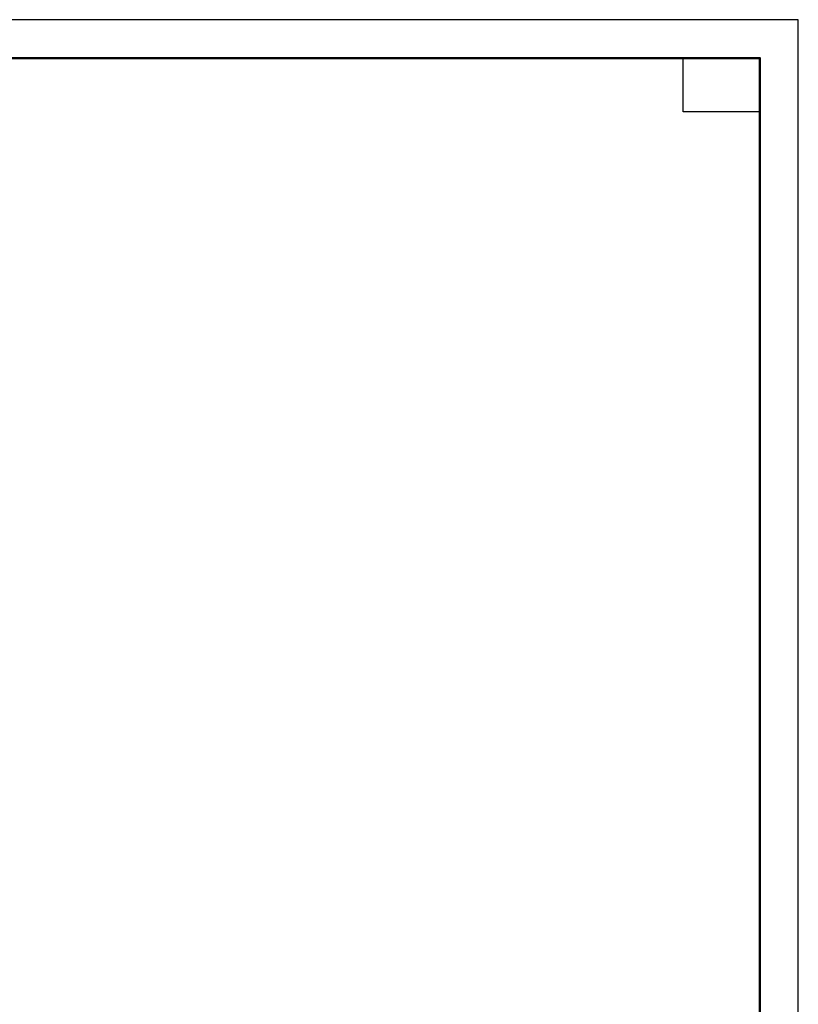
# Model space of a CAD drawing. Header units: millimetres. Extents: x 0 to 50400, y -244 to 35640.
# Tile 15 of 15: x 38232 to 50400, y 20252 to 35640. Entities that reach past the tile are written whole.
import ezdxf

# ---------------------------------------------------------------- set-up
doc = ezdxf.new("R2010")
doc.units = ezdxf.units.MM
doc.layers.add('Standard', color=7, linetype='Continuous', lineweight=25)

msp = doc.modelspace()

# ---------------------------------------------------------------- linework, layer by layer
at = {"layer": 'Standard', "color": 7, "linetype": 'Continuous', "lineweight": 35, "transparency": 33554687}
for p, q in [((49800, 33120), (49800, 24600)), ((49800, 32640), (49800, 24120))]:
    msp.add_line(p, q, dxfattribs=at)
at = {"layer": 'Standard', "color": 7, "linetype": 'Continuous', "lineweight": 50, "transparency": 33554687}
msp.add_line((49800, 32520), (49800, 27840), dxfattribs=at)
at = {"layer": 'Standard', "color": 7, "linetype": 'Continuous', "lineweight": 25, "transparency": 33554687}
for points in [[(0, 0), (50400, 0), (50400, 35640), (0, 35640), (0, 0)], [(49800, 35040), (49800, 34200), (48600, 34200), (48600, 35040), (49800, 35040)]]:
    msp.add_lwpolyline(points, close=True, dxfattribs=at)
at = {"layer": 'Standard', "color": 7, "linetype": 'Continuous', "lineweight": 50, "transparency": 33554687}
msp.add_lwpolyline([(2400, 35040), (49800, 35040), (49800, 600), (2400, 600), (2400, 35040)], close=True, dxfattribs=at)

doc.saveas('drawing.dxf')
